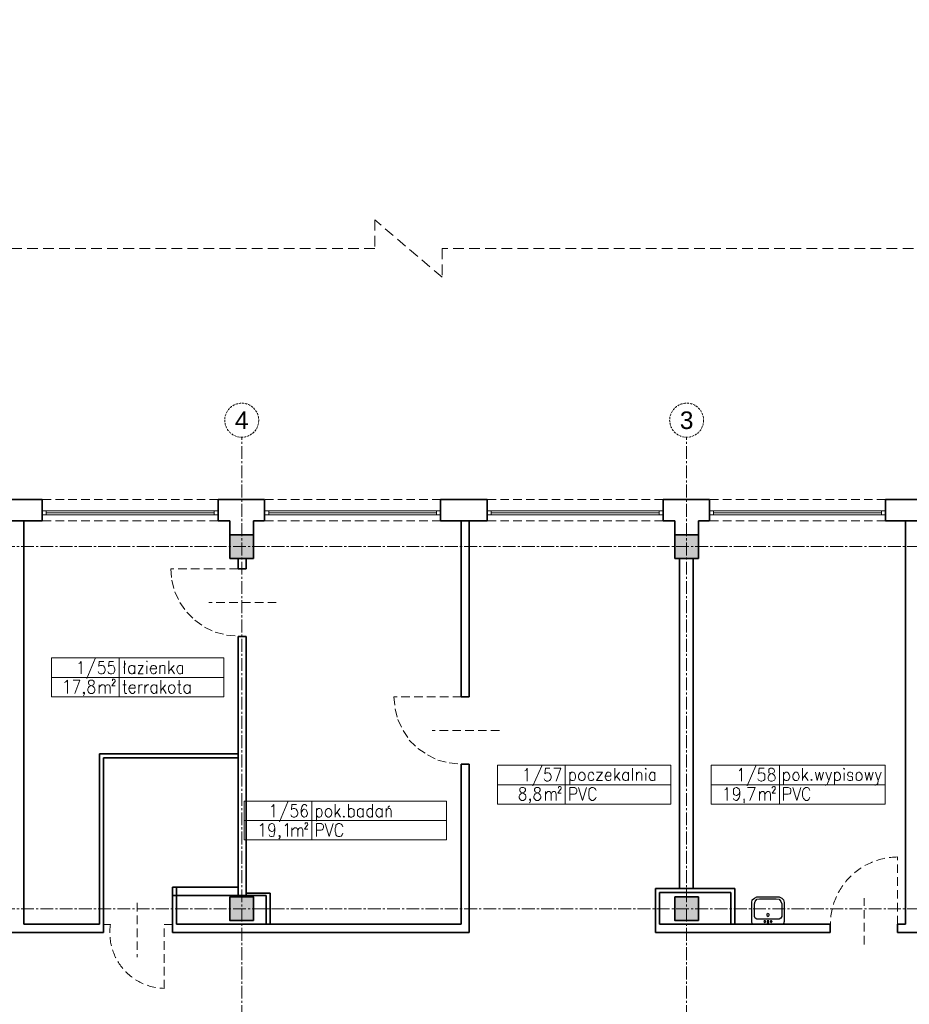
# Model space of a CAD drawing. Header units: millimetres. Extents: x -9409 to -3369, y 19372 to 27782.
# Tile 5 of 25: x -8542 to -7222, y 22091 to 23550. Entities that reach past the tile are written whole.
import ezdxf
from ezdxf.enums import TextEntityAlignment as Align

# ---------------------------------------------------------------- set-up
doc = ezdxf.new("R2010")
doc.units = ezdxf.units.MM
for name, pattern in [('ACAD_ISO02W100', [15, 12, -3]), ('CACHE2', [4.7625, 3.175, -1.5875]), ('CENTER2', [28.575, 19.05, -3.175, 3.175, -3.175]), ('DASHED', [19.05, 12.7, -6.35])]:
    doc.linetypes.add(name, pattern=pattern)
doc.layers.add('PDF _Geometria', color=7, linetype='Continuous')
for name, color, linetype, lineweight in [('SQ_ISTN.Ściany', 140, 'Continuous', 35), ('Sq_Okna', 170, 'Continuous', 9), ('SQ_Osie', 220, 'CENTER2', 9), ('SQ_PROJ.AranżacjaSanitarna', 7, 'Continuous', 25), ('SQ_ZAKRES_OPRACOWANIA', 7, 'ACAD_ISO02W100', 20)]:
    doc.layers.add(name, color=color, linetype=linetype, lineweight=lineweight)
doc.layers.add('SQ_Widok', color=7, linetype='DASHED', lineweight=15, true_color=0x474747)
doc.styles.get("Standard").update_dxf_attribs({"font": 'arial.ttf'})

# ---------------------------------------------------------------- blocks, each defined once
blk = doc.blocks.new('osie bud A')
at = {"layer": 'SQ_ISTN.Ściany', "lineweight": 5}
h = blk.add_hatch(dxfattribs=at)
h.set_pattern_fill('JIS_STN_1E', color=256, scale=10)
h.set_pattern_definition([(45, (46210.293, 23121.439), (-7.071068, 7.071068), []), (45, (46217.343, 23121.439), (-7.071068, 7.071068), [10, -5])])
h.paths.add_polyline_path([(25436.8, 18313.9), (25471.8, 18313.9), (25471.8, 18278.9), (25436.8, 18278.9)])
h.paths.add_polyline_path([(25436.8, 18613.9), (25471.8, 18613.9), (25471.8, 18578.9), (25436.8, 18578.9)])
h.paths.add_polyline_path([(25436.8, 19153.9), (25471.8, 19153.9), (25471.8, 19118.9), (25436.8, 19118.9)])
h.paths.add_polyline_path([(24776.8, 19153.9), (24811.8, 19153.9), (24811.8, 19118.9), (24776.8, 19118.9)])
h.paths.add_polyline_path([(24116.8, 19153.9), (24151.8, 19153.9), (24151.8, 19118.9), (24116.8, 19118.9)])
h.paths.add_polyline_path([(23456.8, 19153.9), (23491.8, 19153.9), (23491.8, 19118.9), (23456.8, 19118.9)])
h.paths.add_polyline_path([(23456.8, 18613.9), (23491.8, 18613.9), (23491.8, 18578.9), (23456.8, 18578.9)])
h.paths.add_polyline_path([(23456.8, 18313.9), (23491.8, 18313.9), (23491.8, 18278.9), (23456.8, 18278.9)])
h.paths.add_polyline_path([(23456.8, 17776.9), (23491.8, 17776.9), (23491.8, 17741.9), (23456.8, 17741.9)])
h.paths.add_polyline_path([(24116.8, 17776.9), (24151.8, 17776.9), (24151.8, 17741.9), (24116.8, 17741.9)])
h.paths.add_polyline_path([(24776.8, 17776.9), (24811.8, 17776.9), (24811.8, 17741.9), (24776.8, 17741.9)])
h.paths.add_polyline_path([(25436.8, 17776.9), (25471.8, 17776.9), (25471.8, 17741.9), (25436.8, 17741.9)])
h.paths.add_polyline_path([(24776.8, 18313.9), (24811.8, 18313.9), (24811.8, 18278.9), (24776.8, 18278.9)])
h.paths.add_polyline_path([(24776.8, 18613.9), (24811.8, 18613.9), (24811.8, 18578.9), (24776.8, 18578.9)])
h.paths.add_polyline_path([(24116.8, 18613.9), (24151.8, 18613.9), (24151.8, 18578.9), (24116.8, 18578.9)])
h.paths.add_polyline_path([(23156.8, 18313.9), (23191.8, 18313.9), (23191.8, 18278.9), (23156.8, 18278.9)])
h.paths.add_polyline_path([(24116.8, 18313.9), (24151.8, 18313.9), (24151.8, 18278.9), (24116.8, 18278.9)])
at = {"layer": 'SQ_ISTN.Ściany'}
for points in [[(24116.8, 18313.9), (24151.8, 18313.9), (24151.8, 18278.9), (24116.8, 18278.9)], [(24776.8, 18313.9), (24811.8, 18313.9), (24811.8, 18278.9), (24776.8, 18278.9)], [(24116.8, 17776.9), (24151.8, 17776.9), (24151.8, 17741.9), (24116.8, 17741.9)], [(24776.8, 17776.9), (24811.8, 17776.9), (24811.8, 17741.9), (24776.8, 17741.9)]]:
    blk.add_lwpolyline(points, close=True, dxfattribs=at)
at = {"layer": 'SQ_Osie'}
for p, q in [((24134.3, 19372.6), (24134.3, 17597.3)), ((24794.3, 19372.6), (24794.3, 17597.3)), ((22587.9, 18296.4), (25598.2, 18296.4)), ((22587.9, 17759.4), (25598.2, 17759.4))]:
    blk.add_line(p, q, dxfattribs=at)
at = {"layer": 'SQ_Osie', "linetype": 'ByBlock'}
for centre in [(24134.3, 17572.1), (24794.3, 17572.1)]:
    blk.add_circle(centre, 25.2, dxfattribs=at)
at = {"layer": 'SQ_Osie'}
for s, p in [('3', (24134.3, 17572.1)), ('4', (24794.3, 17572.1))]:
    blk.add_text(s, height=26, rotation=180, dxfattribs=at).set_placement(p, align=Align.MIDDLE_CENTER)

msp = doc.modelspace()

# ---------------------------------------------------------------- linework, layer by layer
at = {"layer": 'PDF _Geometria', "lineweight": 13}
for points in [[(-8494.5, 22546.6), (-8494.5, 22604.2), (-8393.9, 22604.2), (-8239, 22604.2), (-8239, 22546.6), (-8393.9, 22546.6), (-8494.5, 22546.6), (-8494.5, 22575.4), (-8393.9, 22575.4), (-8239, 22575.4)], [(-8453.9, 22595.7), (-8452.2, 22596.6), (-8450.5, 22599.1), (-8450.5, 22580.5)], [(-8429.4, 22603.3), (-8442.1, 22573.7)], [(-8416.7, 22599.1), (-8423.5, 22599.1), (-8424.3, 22591.5), (-8423.5, 22592.3), (-8421.8, 22593.2), (-8419.2, 22593.2), (-8417.5, 22592.3), (-8415.8, 22590.6), (-8415, 22587.3), (-8415, 22585.6), (-8415.8, 22583), (-8417.5, 22581.3), (-8419.2, 22580.5), (-8421.8, 22580.5), (-8423.5, 22581.3), (-8424.3, 22582.2), (-8425.2, 22583.9)], [(-8402.3, 22599.1), (-8409.1, 22599.1), (-8409.9, 22591.5), (-8409.1, 22592.3), (-8407.4, 22593.2), (-8404.9, 22593.2), (-8402.3, 22592.3), (-8401.5, 22590.6), (-8400.6, 22587.3), (-8400.6, 22585.6), (-8401.5, 22583), (-8402.3, 22581.3), (-8404.9, 22580.5), (-8407.4, 22580.5), (-8409.1, 22581.3), (-8409.9, 22582.2), (-8410.8, 22583.9)], [(-8393.9, 22604.2), (-8393.9, 22546.6), (-8393.9, 22604.2)], [(-8386.2, 22600), (-8386.2, 22580.5)], [(-8320.2, 22600), (-8320.2, 22580.5)], [(-8387.1, 22589.8), (-8384.5, 22595.7)], [(-8371, 22590.6), (-8372.7, 22592.3), (-8374.4, 22593.2), (-8376.1, 22593.2), (-8377.8, 22592.3), (-8379.5, 22590.6), (-8380.3, 22588.1), (-8380.3, 22586.4), (-8379.5, 22583.9), (-8377.8, 22581.3), (-8376.1, 22580.5), (-8374.4, 22580.5), (-8372.7, 22581.3), (-8371, 22583.9)], [(-8371, 22593.2), (-8371, 22580.5)], [(-8358.3, 22580.5), (-8365.9, 22580.5), (-8358.3, 22593.2), (-8365.9, 22593.2)], [(-8353.2, 22592.3), (-8353.2, 22580.5)], [(-8348.2, 22588.1), (-8338.8, 22588.1), (-8338.8, 22589.8), (-8339.7, 22591.5), (-8340.5, 22592.3), (-8342.2, 22593.2), (-8343.9, 22593.2), (-8345.6, 22592.3), (-8347.3, 22590.6), (-8348.2, 22588.1), (-8348.2, 22586.4), (-8347.3, 22583.9), (-8345.6, 22581.3), (-8343.9, 22580.5), (-8342.2, 22580.5), (-8340.5, 22581.3), (-8338.8, 22583.9)], [(-8333.8, 22593.2), (-8333.8, 22580.5)], [(-8333.8, 22589.8), (-8332.1, 22592.3), (-8330.4, 22593.2), (-8327.9, 22593.2), (-8326.2, 22592.3), (-8326.2, 22580.5)], [(-8312.6, 22593.2), (-8320.2, 22584.7)], [(-8316.8, 22588.1), (-8311.8, 22580.5)], [(-8299.9, 22590.6), (-8300.8, 22592.3), (-8302.5, 22593.2), (-8305, 22593.2), (-8305.9, 22592.3), (-8307.5, 22590.6), (-8308.4, 22588.1), (-8308.4, 22586.4), (-8307.5, 22583.9), (-8305.9, 22581.3), (-8305, 22580.5), (-8302.5, 22580.5), (-8300.8, 22581.3), (-8299.9, 22583.9)], [(-8299.9, 22593.2), (-8299.9, 22580.5)], [(-8475.1, 22567.8), (-8473.4, 22568.6), (-8470.9, 22571.2), (-8470.9, 22551.7)], [(-8459.8, 22551.7), (-8452.2, 22571.2), (-8462.4, 22571.2)], [(-8404, 22570.3), (-8404, 22572), (-8403.2, 22572.9), (-8401.5, 22572.9), (-8400.6, 22572), (-8399.8, 22570.3), (-8399.8, 22569.5), (-8400.6, 22568.6), (-8401.5, 22567.8), (-8404.9, 22562.7), (-8399.8, 22562.7)], [(-8386.2, 22571.2), (-8386.2, 22556), (-8385.4, 22552.6), (-8384.5, 22551.7), (-8382.9, 22551.7)], [(-8332.1, 22571.2), (-8332.1, 22551.7)], [(-8305, 22571.2), (-8305, 22552.6), (-8303.3, 22551.7), (-8301.6, 22551.7)], [(-8445.5, 22552.6), (-8446.3, 22551.7), (-8447.2, 22552.6), (-8446.3, 22553.4), (-8445.5, 22552.6), (-8445.5, 22550.9), (-8446.3, 22549.2), (-8447.2, 22548.3)], [(-8423.5, 22564.4), (-8423.5, 22551.7)], [(-8423.5, 22561), (-8420.9, 22563.6), (-8420.1, 22564.4), (-8417.5, 22564.4), (-8415.8, 22563.6), (-8415, 22561), (-8415, 22551.7)], [(-8415, 22561), (-8413.3, 22563.6), (-8411.6, 22564.4), (-8409.9, 22564.4), (-8408.2, 22563.6), (-8407.4, 22561), (-8407.4, 22551.7)], [(-8388.8, 22564.4), (-8383.7, 22564.4)], [(-8379.5, 22559.3), (-8370.2, 22559.3), (-8370.2, 22561), (-8371, 22562.7), (-8371.9, 22563.6), (-8373.5, 22564.4), (-8375.2, 22564.4), (-8376.9, 22563.6), (-8378.6, 22561.9), (-8379.5, 22559.3), (-8379.5, 22557.7), (-8378.6, 22555.1), (-8376.9, 22552.6), (-8375.2, 22551.7), (-8373.5, 22551.7), (-8371.9, 22552.6), (-8370.2, 22555.1)], [(-8365.1, 22564.4), (-8365.1, 22551.7)], [(-8365.1, 22559.3), (-8364.2, 22561.9), (-8363.4, 22563.6), (-8361.7, 22564.4), (-8359.2, 22564.4)], [(-8355.8, 22564.4), (-8355.8, 22551.7)], [(-8355.8, 22559.3), (-8354.9, 22561.9), (-8353.2, 22563.6), (-8352.4, 22564.4), (-8349.9, 22564.4)], [(-8338, 22561.9), (-8339.7, 22563.6), (-8341.4, 22564.4), (-8343.1, 22564.4), (-8344.8, 22563.6), (-8346.5, 22561.9), (-8347.3, 22559.3), (-8347.3, 22557.7), (-8346.5, 22555.1), (-8344.8, 22552.6), (-8343.1, 22551.7), (-8341.4, 22551.7), (-8339.7, 22552.6), (-8338, 22555.1)], [(-8338, 22564.4), (-8338, 22551.7)], [(-8325.3, 22564.4), (-8332.1, 22556)], [(-8329.5, 22559.3), (-8324.5, 22551.7)], [(-8307.5, 22564.4), (-8302.5, 22564.4)], [(-8288.9, 22561.9), (-8290.6, 22563.6), (-8292.3, 22564.4), (-8294, 22564.4), (-8295.7, 22563.6), (-8297.4, 22561.9), (-8298.2, 22559.3), (-8298.2, 22557.7), (-8297.4, 22555.1), (-8295.7, 22552.6), (-8294, 22551.7), (-8292.3, 22551.7), (-8290.6, 22552.6), (-8288.9, 22555.1)], [(-8288.9, 22564.4), (-8288.9, 22551.7)], [(-7832.9, 22387.6), (-7832.9, 22416.3), (-7732.2, 22416.3), (-7732.2, 22387.6), (-7732.2, 22445.1), (-7575.7, 22445.1), (-7575.7, 22387.6), (-7732.2, 22387.6), (-7832.9, 22387.6), (-7832.9, 22445.1), (-7732.2, 22445.1), (-7732.2, 22416.3), (-7575.7, 22416.3)], [(-7792.3, 22436.7), (-7790.6, 22437.5), (-7788.9, 22440.9), (-7788.9, 22421.4)], [(-7766.9, 22444.3), (-7780.4, 22414.7)], [(-7755.1, 22440.9), (-7761.8, 22440.9), (-7762.7, 22432.4), (-7761.8, 22433.3), (-7760.1, 22434.1), (-7757.6, 22434.1), (-7755.9, 22433.3), (-7754.2, 22431.6), (-7753.4, 22429), (-7753.4, 22426.5), (-7754.2, 22424), (-7755.9, 22422.3), (-7757.6, 22421.4), (-7760.1, 22421.4), (-7761.8, 22422.3), (-7762.7, 22423.1), (-7763.5, 22424.8)], [(-7745.8, 22421.4), (-7739, 22440.9), (-7749.1, 22440.9)], [(-7658.6, 22440.9), (-7658.6, 22422.3)], [(-7632.4, 22440.9), (-7632.4, 22422.3)], [(-7515.8, 22387.6), (-7515.8, 22416.3), (-7414.3, 22416.3), (-7414.3, 22387.6), (-7414.3, 22445.1), (-7257.8, 22445.1), (-7257.8, 22387.6), (-7414.3, 22387.6), (-7515.8, 22387.6), (-7515.8, 22445.1), (-7414.3, 22445.1), (-7414.3, 22416.3), (-7257.8, 22416.3)], [(-7474.4, 22436.7), (-7473.5, 22437.5), (-7471, 22440.9), (-7471, 22421.4)], [(-7449.8, 22444.3), (-7462.5, 22414.7)], [(-7437.1, 22440.9), (-7444.8, 22440.9), (-7445.6, 22432.4), (-7444.8, 22433.3), (-7442.2, 22434.1), (-7440.5, 22434.1), (-7438, 22433.3), (-7436.3, 22431.6), (-7436.3, 22424), (-7438, 22422.3), (-7440.5, 22421.4), (-7442.2, 22421.4), (-7444.8, 22422.3), (-7445.6, 22423.1), (-7446.5, 22424.8)], [(-7380.5, 22440.9), (-7380.5, 22422.3)], [(-7725.4, 22435), (-7725.4, 22415.5)], [(-7725.4, 22431.6), (-7723.8, 22434.1), (-7722.9, 22435), (-7720.4, 22435), (-7718.7, 22434.1), (-7717.8, 22431.6), (-7717, 22429), (-7717, 22427.3), (-7717.8, 22424.8), (-7718.7, 22423.1), (-7720.4, 22422.3), (-7722.9, 22422.3), (-7723.8, 22423.1), (-7725.4, 22424.8)], [(-7689.9, 22431.6), (-7691.6, 22434.1), (-7692.4, 22435), (-7695, 22435), (-7696.7, 22434.1), (-7697.5, 22431.6), (-7698.4, 22429), (-7698.4, 22427.3), (-7697.5, 22424.8), (-7696.7, 22423.1), (-7695, 22422.3), (-7692.4, 22422.3), (-7691.6, 22423.1), (-7689.9, 22424.8)], [(-7677.2, 22422.3), (-7685.7, 22422.3), (-7677.2, 22435), (-7685.7, 22435)], [(-7673, 22429), (-7664.5, 22429), (-7664.5, 22432.4), (-7665.4, 22434.1), (-7667.1, 22435), (-7669.6, 22435), (-7670.4, 22434.1), (-7672.1, 22431.6), (-7673, 22429), (-7673, 22427.3), (-7672.1, 22424.8), (-7670.4, 22423.1), (-7669.6, 22422.3), (-7667.1, 22422.3), (-7665.4, 22423.1), (-7664.5, 22424.8)], [(-7651.8, 22435), (-7658.6, 22425.6)], [(-7656.1, 22429), (-7651, 22422.3)], [(-7638.3, 22431.6), (-7640, 22434.1), (-7641.7, 22435), (-7643.4, 22435), (-7645.1, 22434.1), (-7646.8, 22431.6), (-7647.6, 22429), (-7647.6, 22427.3), (-7646.8, 22424.8), (-7645.1, 22423.1), (-7643.4, 22422.3), (-7641.7, 22422.3), (-7640, 22423.1), (-7638.3, 22424.8)], [(-7638.3, 22435), (-7638.3, 22422.3)], [(-7626.4, 22435), (-7626.4, 22422.3)], [(-7626.4, 22430.7), (-7624.8, 22434.1), (-7623.1, 22435), (-7621.4, 22435), (-7619.7, 22434.1), (-7618.8, 22430.7), (-7618.8, 22422.3)], [(-7612.9, 22434.1), (-7612.9, 22422.3)], [(-7599.4, 22431.6), (-7600.2, 22434.1), (-7601.9, 22435), (-7604.4, 22435), (-7605.3, 22434.1), (-7607, 22431.6), (-7607.8, 22429), (-7607.8, 22427.3), (-7607, 22424.8), (-7605.3, 22423.1), (-7604.4, 22422.3), (-7601.9, 22422.3), (-7600.2, 22423.1), (-7599.4, 22424.8)], [(-7599.4, 22435), (-7599.4, 22422.3)], [(-7408.4, 22435), (-7408.4, 22415.5)], [(-7408.4, 22431.6), (-7406.7, 22434.1), (-7405, 22435), (-7403.3, 22435), (-7401.6, 22434.1), (-7399.9, 22431.6), (-7399.1, 22429), (-7399.1, 22427.3), (-7399.9, 22424.8), (-7401.6, 22423.1), (-7403.3, 22422.3), (-7405, 22422.3), (-7406.7, 22423.1), (-7408.4, 22424.8)], [(-7372.8, 22435), (-7380.5, 22425.6)], [(-7377.1, 22429), (-7372, 22422.3)], [(-7361, 22435), (-7358.5, 22422.3), (-7355.1, 22435), (-7352.5, 22422.3), (-7349.1, 22435)], [(-7341.5, 22422.3), (-7343.2, 22418), (-7344.1, 22416.3), (-7345.8, 22415.5), (-7346.6, 22415.5)], [(-7345.8, 22435), (-7341.5, 22422.3), (-7337.3, 22435)], [(-7333.1, 22435), (-7333.1, 22415.5)], [(-7333.1, 22431.6), (-7331.4, 22434.1), (-7329.7, 22435), (-7328, 22435), (-7326.3, 22434.1), (-7324.6, 22431.6), (-7323.8, 22429), (-7323.8, 22427.3), (-7324.6, 22424.8), (-7326.3, 22423.1), (-7328, 22422.3), (-7329.7, 22422.3), (-7331.4, 22423.1), (-7333.1, 22424.8)], [(-7318.7, 22434.1), (-7318.7, 22422.3)], [(-7306, 22431.6), (-7306, 22434.1), (-7308.5, 22435), (-7311.1, 22435), (-7312.8, 22434.1), (-7313.6, 22431.6), (-7312.8, 22429.9), (-7311.9, 22429), (-7307.7, 22428.2), (-7306, 22427.3), (-7306, 22423.1), (-7308.5, 22422.3), (-7311.1, 22422.3), (-7312.8, 22423.1), (-7313.6, 22424.8)], [(-7287.4, 22435), (-7284.8, 22422.3), (-7281.5, 22435), (-7278.9, 22422.3), (-7275.5, 22435)], [(-7267.9, 22422.3), (-7268.8, 22418), (-7270.5, 22416.3), (-7272.1, 22415.5), (-7273, 22415.5)], [(-7272.1, 22435), (-7267.9, 22422.3), (-7263.7, 22435)], [(-7761.8, 22406.2), (-7761.8, 22392.6)], [(-7761.8, 22402), (-7759.3, 22405.3), (-7758.4, 22406.2), (-7755.9, 22406.2), (-7754.2, 22405.3), (-7753.4, 22402), (-7753.4, 22392.6)], [(-7753.4, 22402), (-7751.7, 22405.3), (-7750, 22406.2), (-7747.4, 22406.2), (-7746.6, 22405.3), (-7745.8, 22402), (-7745.8, 22392.6)], [(-7742.4, 22411.3), (-7742.4, 22413), (-7741.5, 22413.8), (-7739.8, 22413.8), (-7739, 22413), (-7738.1, 22412.1), (-7738.1, 22411.3), (-7739, 22409.6), (-7739.8, 22408.7), (-7743.2, 22403.7), (-7738.1, 22403.7)], [(-7725.4, 22392.6), (-7725.4, 22412.1), (-7718.7, 22412.1), (-7717, 22411.3), (-7716.1, 22410.4), (-7715.3, 22408.7), (-7715.3, 22406.2), (-7716.1, 22403.7), (-7717, 22402.8), (-7718.7, 22402), (-7725.4, 22402)], [(-7712.7, 22412.1), (-7706.8, 22392.6), (-7700.9, 22412.1)], [(-7686.5, 22407.9), (-7687.4, 22409.6), (-7689.1, 22411.3), (-7690.7, 22412.1), (-7693.3, 22412.1), (-7695, 22411.3), (-7696.7, 22409.6), (-7696.7, 22407.9), (-7697.5, 22405.3), (-7697.5, 22400.3), (-7696.7, 22397.7), (-7696.7, 22396), (-7695, 22394.3), (-7693.3, 22392.6), (-7690.7, 22392.6), (-7689.1, 22394.3), (-7687.4, 22396), (-7686.5, 22397.7)], [(-7495.5, 22408.7), (-7493.8, 22409.6), (-7492.1, 22412.1), (-7492.1, 22392.6)], [(-7473.5, 22406.2), (-7474.4, 22402.8), (-7476.1, 22401.1), (-7477.8, 22400.3), (-7478.6, 22400.3), (-7481.1, 22401.1), (-7482.8, 22402.8), (-7482.8, 22409.6), (-7481.1, 22411.3), (-7478.6, 22412.1), (-7477.8, 22412.1), (-7476.1, 22411.3), (-7474.4, 22409.6), (-7473.5, 22406.2), (-7473.5, 22401.1), (-7474.4, 22396.9), (-7476.1, 22394.3), (-7477.8, 22392.6), (-7479.4, 22392.6), (-7482, 22394.3), (-7482.8, 22396)], [(-7458.3, 22392.6), (-7450.7, 22412.1), (-7461.7, 22412.1)], [(-7443.9, 22406.2), (-7443.9, 22392.6)], [(-7443.9, 22402), (-7442.2, 22405.3), (-7440.5, 22406.2), (-7438, 22406.2), (-7437.1, 22405.3), (-7436.3, 22402), (-7436.3, 22392.6)], [(-7436.3, 22402), (-7433.8, 22405.3), (-7432.1, 22406.2), (-7430.4, 22406.2), (-7428.7, 22405.3), (-7427.8, 22402), (-7427.8, 22392.6)], [(-7425.3, 22411.3), (-7425.3, 22412.1), (-7424.5, 22413), (-7423.6, 22413.8), (-7421.9, 22413.8), (-7421.9, 22413), (-7421.1, 22413), (-7421.1, 22409.6), (-7421.9, 22408.7), (-7425.3, 22403.7), (-7420.2, 22403.7)], [(-7408.4, 22392.6), (-7408.4, 22412.1), (-7401.6, 22412.1), (-7399.1, 22411.3), (-7398.2, 22410.4), (-7397.4, 22408.7), (-7397.4, 22406.2), (-7398.2, 22403.7), (-7399.1, 22402.8), (-7401.6, 22402), (-7408.4, 22402)], [(-7394.8, 22412.1), (-7388.9, 22392.6), (-7383, 22412.1)], [(-7369.5, 22407.9), (-7370.3, 22409.6), (-7371.1, 22411.3), (-7372.8, 22412.1), (-7376.2, 22412.1), (-7377.1, 22411.3), (-7378.8, 22409.6), (-7379.6, 22407.9), (-7380.5, 22405.3), (-7380.5, 22400.3), (-7379.6, 22397.7), (-7378.8, 22396), (-7377.1, 22394.3), (-7376.2, 22392.6), (-7372.8, 22392.6), (-7371.1, 22394.3), (-7370.3, 22396), (-7369.5, 22397.7)], [(-8208.7, 22334.3), (-8208.7, 22391.8), (-8108.1, 22391.8), (-7908.4, 22391.8), (-7908.4, 22334.3), (-8108.1, 22334.3), (-8208.7, 22334.3), (-8208.7, 22363.1), (-8108.1, 22363.1), (-7908.4, 22363.1)], [(-8108.1, 22391.8), (-8108.1, 22334.3), (-8108.1, 22391.8)], [(-7783.8, 22394.3), (-7784.7, 22392.6), (-7785.5, 22394.3), (-7784.7, 22395.2), (-7783.8, 22394.3), (-7783.8, 22391.8), (-7784.7, 22390.1), (-7785.5, 22389.3)], [(-7466.8, 22394.3), (-7466.8, 22392.6), (-7467.6, 22394.3), (-7466.8, 22395.2), (-7466.8, 22390.1), (-7467.6, 22389.3)], [(-8168.1, 22383.4), (-8166.4, 22384.2), (-8164.7, 22386.7), (-8164.7, 22368.1)], [(-8143.6, 22391), (-8156.3, 22361.4)], [(-8130.9, 22386.7), (-8137.7, 22386.7), (-8138.5, 22379.1), (-8137.7, 22380), (-8136, 22380.8), (-8133.4, 22380.8), (-8131.7, 22380), (-8130.1, 22377.4), (-8129.2, 22374.9), (-8129.2, 22373.2), (-8130.1, 22370.7), (-8131.7, 22369), (-8133.4, 22368.1), (-8136, 22368.1), (-8137.7, 22369), (-8138.5, 22369.8), (-8139.4, 22371.5)], [(-8115.7, 22384.2), (-8116.5, 22385.9), (-8118.2, 22386.7), (-8119.9, 22386.7), (-8121.6, 22385.9), (-8123.3, 22383.4), (-8124.1, 22379.1), (-8124.1, 22374), (-8123.3, 22370.7), (-8121.6, 22369), (-8119.9, 22368.1), (-8119.1, 22368.1), (-8116.5, 22369), (-8115.7, 22370.7), (-8114.8, 22373.2), (-8114.8, 22374), (-8115.7, 22376.6), (-8116.5, 22379.1), (-8119.1, 22380), (-8119.9, 22380), (-8121.6, 22379.1), (-8123.3, 22376.6), (-8124.1, 22374)], [(-8101.3, 22380.8), (-8101.3, 22362.2)], [(-8101.3, 22378.3), (-8099.6, 22380), (-8098.7, 22380.8), (-8096.2, 22380.8), (-8094.5, 22380), (-8093.7, 22378.3), (-8092.8, 22375.7), (-8092.8, 22374), (-8093.7, 22370.7), (-8094.5, 22369), (-8096.2, 22368.1), (-8098.7, 22368.1), (-8099.6, 22369), (-8101.3, 22370.7)], [(-8073.4, 22387.6), (-8073.4, 22368.1)], [(-8066.6, 22380.8), (-8073.4, 22371.5)], [(-8053.9, 22387.6), (-8053.9, 22368.1)], [(-8053.9, 22378.3), (-8052.2, 22380), (-8051.4, 22380.8), (-8048.8, 22380.8), (-8047.1, 22380), (-8045.4, 22378.3), (-8045.4, 22370.7), (-8047.1, 22369), (-8048.8, 22368.1), (-8051.4, 22368.1), (-8052.2, 22369), (-8053.9, 22370.7)], [(-8031.9, 22378.3), (-8033.6, 22380), (-8035.3, 22380.8), (-8037, 22380.8), (-8038.7, 22380), (-8040.4, 22378.3), (-8040.4, 22370.7), (-8038.7, 22369), (-8037, 22368.1), (-8035.3, 22368.1), (-8033.6, 22369), (-8031.9, 22370.7)], [(-8031.9, 22380.8), (-8031.9, 22368.1)], [(-8018.4, 22378.3), (-8019.2, 22380), (-8020.9, 22380.8), (-8023.4, 22380.8), (-8024.3, 22380), (-8026, 22378.3), (-8026.8, 22375.7), (-8026.8, 22374), (-8026, 22370.7), (-8024.3, 22369), (-8023.4, 22368.1), (-8020.9, 22368.1), (-8019.2, 22369), (-8018.4, 22370.7)], [(-8018.4, 22387.6), (-8018.4, 22368.1)], [(-8004, 22378.3), (-8005.7, 22380), (-8007.4, 22380.8), (-8009.1, 22380.8), (-8010.7, 22380), (-8012.4, 22378.3), (-8013.3, 22375.7), (-8013.3, 22374), (-8012.4, 22370.7), (-8010.7, 22369), (-8009.1, 22368.1), (-8007.4, 22368.1), (-8005.7, 22369), (-8004, 22370.7)], [(-8004, 22380.8), (-8004, 22368.1)], [(-7998, 22380.8), (-7998, 22368.1)], [(-7998, 22377.4), (-7996.4, 22380), (-7994.7, 22380.8), (-7992.1, 22380.8), (-7991.3, 22380), (-7990.4, 22377.4), (-7990.4, 22368.1)], [(-7995.5, 22382.5), (-7993, 22385.1)], [(-8070.8, 22375.7), (-8065.7, 22368.1)], [(-8185.1, 22355.4), (-8183.4, 22356.3), (-8180.8, 22358.8), (-8180.8, 22339.4)], [(-8163.1, 22352.1), (-8163.9, 22349.5), (-8164.7, 22347.8), (-8167.3, 22347), (-8168.1, 22347), (-8169.8, 22347.8), (-8171.5, 22349.5), (-8172.4, 22352.1), (-8172.4, 22352.9), (-8171.5, 22356.3), (-8169.8, 22358), (-8168.1, 22358.8), (-8167.3, 22358.8), (-8164.7, 22358), (-8163.9, 22356.3), (-8163.1, 22352.1), (-8163.1, 22347.8), (-8163.9, 22342.7), (-8164.7, 22340.2), (-8167.3, 22339.4), (-8169, 22339.4), (-8170.7, 22340.2), (-8171.5, 22341.9)], [(-8147.8, 22355.4), (-8147, 22356.3), (-8144.4, 22358.8), (-8144.4, 22339.4)], [(-8137.7, 22352.1), (-8137.7, 22339.4)], [(-8137.7, 22348.7), (-8135.1, 22351.2), (-8134.3, 22352.1), (-8131.7, 22352.1), (-8130.1, 22351.2), (-8129.2, 22348.7), (-8129.2, 22339.4)], [(-8129.2, 22348.7), (-8127.5, 22351.2), (-8125.8, 22352.1), (-8123.3, 22352.1), (-8122.4, 22351.2), (-8121.6, 22348.7), (-8121.6, 22339.4)], [(-8118.2, 22358), (-8118.2, 22359.7), (-8114.8, 22359.7), (-8114.8, 22358.8), (-8114, 22358), (-8114, 22357.1), (-8114.8, 22356.3), (-8115.7, 22355.4), (-8119.1, 22350.4), (-8114, 22350.4)], [(-8101.3, 22339.4), (-8101.3, 22358.8), (-8094.5, 22358.8), (-8092.8, 22358), (-8092, 22357.1), (-8091.1, 22355.4), (-8091.1, 22352.1), (-8092, 22350.4), (-8092.8, 22349.5), (-8094.5, 22348.7), (-8101.3, 22348.7)], [(-8088.6, 22358.8), (-8082.7, 22339.4), (-8076.7, 22358.8)], [(-8062.4, 22353.7), (-8063.2, 22356.3), (-8064.9, 22358), (-8066.6, 22358.8), (-8069.1, 22358.8), (-8070.8, 22358), (-8072.5, 22356.3), (-8072.5, 22353.7), (-8073.4, 22351.2), (-8073.4, 22347), (-8072.5, 22344.4), (-8072.5, 22341.9), (-8070.8, 22340.2), (-8069.1, 22339.4), (-8066.6, 22339.4), (-8064.9, 22340.2), (-8063.2, 22341.9), (-8062.4, 22344.4)], [(-8155.4, 22340.2), (-8156.3, 22339.4), (-8157.1, 22340.2), (-8156.3, 22341.1), (-8155.4, 22340.2), (-8155.4, 22338.5), (-8156.3, 22336.8), (-8157.1, 22336)]]:
    msp.add_lwpolyline(points, dxfattribs=at)
for points in [[(-8353.2, 22599.1), (-8353.2, 22598.3), (-8352.4, 22599.1), (-8353.2, 22600)], [(-8437, 22571.2), (-8438.7, 22570.3), (-8439.5, 22568.6), (-8439.5, 22567), (-8438.7, 22564.4), (-8437.8, 22563.6), (-8434.5, 22562.7), (-8432.8, 22561.9), (-8431.1, 22560.2), (-8430.2, 22558.5), (-8430.2, 22556), (-8431.1, 22553.4), (-8431.9, 22552.6), (-8433.6, 22551.7), (-8437, 22551.7), (-8438.7, 22552.6), (-8439.5, 22553.4), (-8440.4, 22556), (-8440.4, 22558.5), (-8439.5, 22560.2), (-8438.7, 22561.9), (-8436.2, 22562.7), (-8433.6, 22563.6), (-8431.9, 22564.4), (-8431.1, 22567), (-8431.1, 22568.6), (-8431.9, 22570.3), (-8433.6, 22571.2)], [(-8316.8, 22564.4), (-8318.5, 22563.6), (-8320.2, 22561.9), (-8321.1, 22559.3), (-8321.1, 22557.7), (-8320.2, 22555.1), (-8318.5, 22552.6), (-8316.8, 22551.7), (-8315.2, 22551.7), (-8313.5, 22552.6), (-8311.8, 22555.1), (-8310.9, 22557.7), (-8310.9, 22559.3), (-8311.8, 22561.9), (-8313.5, 22563.6), (-8315.2, 22564.4)], [(-7613.7, 22440), (-7612.9, 22439.2), (-7612.1, 22440), (-7612.9, 22440.9)], [(-7427.8, 22440.9), (-7430.4, 22439.2), (-7430.4, 22434.1), (-7428.7, 22433.3), (-7425.3, 22432.4), (-7423.6, 22431.6), (-7421.9, 22429.9), (-7421.1, 22427.3), (-7421.1, 22424.8), (-7421.9, 22423.1), (-7422.8, 22422.3), (-7425.3, 22421.4), (-7427.8, 22421.4), (-7430.4, 22422.3), (-7430.4, 22423.1), (-7431.2, 22424.8), (-7431.2, 22427.3), (-7430.4, 22429.9), (-7429.5, 22431.6), (-7427, 22432.4), (-7424.5, 22433.3), (-7422.8, 22434.1), (-7421.9, 22435.8), (-7421.9, 22437.5), (-7422.8, 22439.2), (-7425.3, 22440.9)], [(-7319.5, 22440), (-7318.7, 22439.2), (-7317.8, 22440), (-7318.7, 22440.9)], [(-7708.5, 22435), (-7710.2, 22434.1), (-7711.9, 22431.6), (-7712.7, 22429), (-7712.7, 22427.3), (-7711.9, 22424.8), (-7710.2, 22423.1), (-7708.5, 22422.3), (-7706.8, 22422.3), (-7705.1, 22423.1), (-7703.4, 22424.8), (-7702.6, 22427.3), (-7702.6, 22429), (-7703.4, 22431.6), (-7705.1, 22434.1), (-7706.8, 22435)], [(-7391.5, 22435), (-7392.3, 22434.1), (-7394, 22431.6), (-7394.8, 22429), (-7394.8, 22427.3), (-7394, 22424.8), (-7392.3, 22423.1), (-7391.5, 22422.3), (-7388.9, 22422.3), (-7387.2, 22423.1), (-7386.4, 22424.8), (-7385.5, 22427.3), (-7385.5, 22429), (-7386.4, 22431.6), (-7387.2, 22434.1), (-7388.9, 22435)], [(-7366.9, 22424), (-7367.8, 22423.1), (-7366.9, 22422.3), (-7366.1, 22423.1)], [(-7297.5, 22435), (-7299.2, 22434.1), (-7300.9, 22431.6), (-7300.9, 22424.8), (-7299.2, 22423.1), (-7297.5, 22422.3), (-7295.8, 22422.3), (-7294.1, 22423.1), (-7292.5, 22424.8), (-7291.6, 22427.3), (-7291.6, 22429), (-7292.5, 22431.6), (-7294.1, 22434.1), (-7295.8, 22435)], [(-7797.4, 22412.1), (-7799.1, 22411.3), (-7799.9, 22409.6), (-7799.9, 22407.9), (-7799.1, 22406.2), (-7798.2, 22405.3), (-7794.8, 22403.7), (-7793.1, 22402.8), (-7791.4, 22401.1), (-7790.6, 22399.4), (-7790.6, 22396.9), (-7791.4, 22395.2), (-7792.3, 22394.3), (-7794, 22392.6), (-7797.4, 22392.6), (-7799.1, 22394.3), (-7799.9, 22395.2), (-7800.8, 22396.9), (-7800.8, 22399.4), (-7799.9, 22401.1), (-7798.2, 22402.8), (-7796.5, 22403.7), (-7793.1, 22405.3), (-7792.3, 22406.2), (-7791.4, 22407.9), (-7791.4, 22409.6), (-7792.3, 22411.3), (-7794, 22412.1)], [(-7775.4, 22412.1), (-7777.1, 22411.3), (-7777.9, 22409.6), (-7777.9, 22407.9), (-7777.1, 22406.2), (-7776.2, 22405.3), (-7772.8, 22403.7), (-7771.1, 22402.8), (-7769.4, 22401.1), (-7768.6, 22399.4), (-7768.6, 22396.9), (-7769.4, 22395.2), (-7770.3, 22394.3), (-7772, 22392.6), (-7775.4, 22392.6), (-7777.1, 22394.3), (-7777.9, 22395.2), (-7778.8, 22396.9), (-7778.8, 22399.4), (-7777.9, 22401.1), (-7777.1, 22402.8), (-7774.5, 22403.7), (-7771.1, 22405.3), (-7770.3, 22406.2), (-7769.4, 22407.9), (-7769.4, 22409.6), (-7770.3, 22411.3), (-7772, 22412.1)], [(-8084.4, 22380.8), (-8086.1, 22380), (-8087.7, 22378.3), (-8088.6, 22375.7), (-8088.6, 22374), (-8087.7, 22370.7), (-8086.1, 22369), (-8084.4, 22368.1), (-8082.7, 22368.1), (-8081, 22369), (-8079.3, 22370.7), (-8078.4, 22374), (-8078.4, 22375.7), (-8079.3, 22378.3), (-8081, 22380), (-8082.7, 22380.8)], [(-8060.7, 22369.8), (-8061.5, 22369), (-8060.7, 22368.1), (-8059.8, 22369)]]:
    msp.add_lwpolyline(points, close=True, dxfattribs=at)
at = {"layer": 'SQ_ISTN.Ściany'}
for p, q in [((-8508.2, 22839.3), (-8577.2, 22839.3)), ((-8508.2, 22807.3), (-8508.2, 22839.3)), ((-8178.2, 22839.3), (-8247.2, 22839.3)), ((-8247.2, 22807.3), (-8247.2, 22839.3)), ((-8178.2, 22807.3), (-8178.2, 22839.3)), ((-7848.2, 22839.3), (-7917.2, 22839.3)), ((-7917.2, 22807.3), (-7917.2, 22839.3)), ((-7848.2, 22807.3), (-7848.2, 22839.3)), ((-7518.2, 22839.3), (-7587.2, 22839.3)), ((-7587.2, 22807.3), (-7587.2, 22839.3)), ((-7518.2, 22807.3), (-7518.2, 22839.3)), ((-7188.2, 22839.3), (-7257.2, 22839.3)), ((-7257.2, 22807.3), (-7257.2, 22839.3)), ((-8508.2, 22807.3), (-8577.2, 22807.3)), ((-8535.6, 22209.3), (-8535.7, 22807.3)), ((-8229.7, 22807.3), (-8247.2, 22807.3)), ((-8229.7, 22786.8), (-8229.7, 22807.3)), ((-8178.2, 22807.3), (-8194.7, 22807.3)), ((-8194.7, 22786.8), (-8194.7, 22807.3)), ((-7848.2, 22807.3), (-7917.2, 22807.3)), ((-7886.6, 22546.7), (-7886.7, 22807.3)), ((-7874.6, 22546.7), (-7874.7, 22807.3)), ((-7569.7, 22807.3), (-7587.2, 22807.3)), ((-7569.7, 22786.8), (-7569.7, 22807.3)), ((-7518.2, 22807.3), (-7534.7, 22807.3)), ((-7534.7, 22786.8), (-7534.7, 22807.3)), ((-7188.2, 22807.3), (-7257.2, 22807.3)), ((-7227.6, 22209.3), (-7227.7, 22807.3)), ((-8217.7, 22736.2), (-8217.7, 22751.8)), ((-8205.7, 22736.2), (-8205.7, 22751.8)), ((-7562.6, 22262.3), (-7562.7, 22751.8)), ((-7542.6, 22262.3), (-7542.7, 22751.8)), ((-8217.7, 22736.2), (-8205.7, 22736.2)), ((-8217.6, 22252.2), (-8217.7, 22636.2)), ((-8217.7, 22636.2), (-8205.7, 22636.2)), ((-8205.6, 22252.2), (-8205.7, 22636.2)), ((-7886.6, 22546.7), (-7874.6, 22546.7)), ((-8217.5, 22462.1), (-8423.1, 22462.1)), ((-8423.1, 22462.1), (-8423.1, 22264.2)), ((-8217.5, 22456.1), (-8417.1, 22456.1)), ((-8417.1, 22456.1), (-8417.1, 22252.2)), ((-7886.6, 22209.3), (-7886.6, 22446.7)), ((-7886.6, 22446.7), (-7874.6, 22446.7)), ((-7874.6, 22197.3), (-7874.6, 22446.7)), ((-8423.1, 22209.3), (-8423.1, 22264.2)), ((-8217.6, 22264.2), (-8315.1, 22264.2)), ((-8315.1, 22197.3), (-8315.1, 22264.2)), ((-8309.1, 22209.3), (-8309.1, 22264.2)), ((-7480.5, 22262.3), (-7598.5, 22262.3)), ((-7598.5, 22197.3), (-7598.5, 22262.3)), ((-7480.5, 22209.1), (-7480.5, 22262.3)), ((-8417.1, 22197.3), (-8417.1, 22252.2)), ((-8176.1, 22252.2), (-8315.1, 22252.2)), ((-8170.1, 22255.3), (-8205.7, 22255.3)), ((-8176.1, 22209.3), (-8176.1, 22252.2)), ((-8170.1, 22209.3), (-8170.1, 22255.3)), ((-7486.5, 22256.3), (-7592.5, 22256.3)), ((-7592.5, 22209.3), (-7592.5, 22256.3)), ((-7486.5, 22209.1), (-7486.5, 22256.3)), ((-8423.1, 22209.3), (-8535.6, 22209.3)), ((-7886.6, 22209.3), (-8309.1, 22209.3)), ((-7339.2, 22209.3), (-7592.5, 22209.3)), ((-7339.2, 22209.3), (-7339.2, 22197.3)), ((-7227.6, 22209.3), (-7239.2, 22209.3)), ((-7239.2, 22209.3), (-7239.2, 22197.3)), ((-8417.1, 22197.3), (-8556.4, 22197.3)), ((-7874.6, 22197.3), (-8315.1, 22197.3)), ((-7339.2, 22197.3), (-7598.5, 22197.3)), ((-7199.2, 22197.3), (-7239.2, 22197.3))]:
    msp.add_line(p, q, dxfattribs=at)
at = {"layer": 'Sq_Okna'}
for p, q in [((-8502.2, 22822.3), (-8253.2, 22822.3)), ((-8502.2, 22819.3), (-8253.2, 22819.3)), ((-8502.2, 22816.3), (-8253.2, 22816.3)), ((-8172.2, 22822.3), (-7923.2, 22822.3)), ((-8172.2, 22819.3), (-7923.2, 22819.3)), ((-8172.2, 22816.3), (-7923.2, 22816.3)), ((-7842.2, 22822.3), (-7593.2, 22822.3)), ((-7842.2, 22819.3), (-7593.2, 22819.3)), ((-7842.2, 22816.3), (-7593.2, 22816.3)), ((-7512.2, 22822.3), (-7263.2, 22822.3)), ((-7512.2, 22819.3), (-7263.2, 22819.3)), ((-7512.2, 22816.3), (-7263.2, 22816.3))]:
    msp.add_line(p, q, dxfattribs=at)
for points in [[(-8502.2, 22822.3), (-8502.2, 22816.3), (-8508.2, 22816.3), (-8508.2, 22822.3)], [(-8247.2, 22822.3), (-8247.2, 22816.3), (-8253.2, 22816.3), (-8253.2, 22822.3)], [(-8172.2, 22822.3), (-8172.2, 22816.3), (-8178.2, 22816.3), (-8178.2, 22822.3)], [(-7917.2, 22822.3), (-7917.2, 22816.3), (-7923.2, 22816.3), (-7923.2, 22822.3)], [(-7842.2, 22822.3), (-7842.2, 22816.3), (-7848.2, 22816.3), (-7848.2, 22822.3)], [(-7587.2, 22822.3), (-7587.2, 22816.3), (-7593.2, 22816.3), (-7593.2, 22822.3)], [(-7512.2, 22822.3), (-7512.2, 22816.3), (-7518.2, 22816.3), (-7518.2, 22822.3)], [(-7257.2, 22822.3), (-7257.2, 22816.3), (-7263.2, 22816.3), (-7263.2, 22822.3)]]:
    msp.add_lwpolyline(points, close=True, dxfattribs=at)
at = {"layer": 'SQ_PROJ.AranżacjaSanitarna'}
for points in [[(-7455.7, 22241.4), (-7454.9, 22245.7), (-7451.5, 22248.2), (-7448.1, 22249.9), (-7415.1, 22249.9), (-7410.9, 22248.2), (-7408.3, 22245.7), (-7407.5, 22241.4), (-7407.5, 22213.5), (-7408.3, 22210.1), (-7410.9, 22209.3), (-7451.5, 22209.3), (-7454.9, 22210.1), (-7455.7, 22213.5)], [(-7451.5, 22239.7), (-7450.6, 22243.1), (-7448.1, 22246.5), (-7443.9, 22247.3), (-7419.3, 22247.3), (-7415.1, 22246.5), (-7412.6, 22243.1), (-7410.9, 22239.7), (-7410.9, 22221.1), (-7412.6, 22218.6), (-7415.1, 22216.9), (-7448.1, 22216.9), (-7450.6, 22218.6), (-7451.5, 22221.1)], [(-7429.5, 22223.7), (-7430.3, 22224.5), (-7431.2, 22225.3), (-7432.9, 22224.5), (-7433.7, 22223.7), (-7432.9, 22222), (-7431.2, 22221.1), (-7430.3, 22222)], [(-7435.4, 22213.5), (-7435.4, 22214.3), (-7437.1, 22214.3), (-7437.9, 22213.5), (-7437.1, 22212.7), (-7436.2, 22211.8), (-7435.4, 22212.7)], [(-7430.3, 22213.5), (-7430.3, 22214.3), (-7432.9, 22214.3), (-7432.9, 22211.8), (-7430.3, 22211.8)], [(-7425.3, 22213.5), (-7426.1, 22214.3), (-7427.8, 22214.3), (-7427.8, 22212.7), (-7426.9, 22211.8), (-7426.1, 22212.7)]]:
    msp.add_lwpolyline(points, close=True, dxfattribs=at)
at = {"layer": 'SQ_Widok'}
for points in [[(-8247.2, 22839.3), (-8508.2, 22839.3)], [(-7917.2, 22839.3), (-8178.2, 22839.3)], [(-7587.2, 22839.3), (-7848.2, 22839.3)], [(-7257.2, 22839.3), (-7518.2, 22839.3)], [(-8247.2, 22807.3), (-8508.2, 22807.3)], [(-7917.2, 22807.3), (-8178.2, 22807.3)], [(-7587.2, 22807.3), (-7848.2, 22807.3)], [(-7257.2, 22807.3), (-7518.2, 22807.3)], [(-8217.7, 22736.2), (-8317.5, 22736.2), (-8315.8, 22719.3), (-8311.6, 22702.4), (-8304, 22686.3), (-8293.8, 22671.9), (-8282, 22660.1), (-8267.6, 22649.9), (-8251.5, 22642.3), (-8234.6, 22638.1), (-8217.7, 22636.4)], [(-8161, 22686.3), (-8260.8, 22686.3)], [(-7886.6, 22546.7), (-7986.5, 22546.7), (-7984.8, 22528.9), (-7980.6, 22512.8), (-7972.9, 22496.8), (-7963.6, 22482.4), (-7950.9, 22469.7), (-7936.6, 22460.4), (-7921.3, 22452.8), (-7904.4, 22448.5), (-7886.6, 22446.8)], [(-7829.9, 22496.8), (-7929.8, 22496.8)], [(-7289.1, 22179.6), (-7289.1, 22248.2)], [(-8367.2, 22241.2), (-8367.2, 22160.8)]]:
    msp.add_lwpolyline(points, dxfattribs=at)
for points in [[(-7239.2, 22209.3), (-7239.2, 22309.1, 0.411744), (-7339, 22209.3)], [(-8417.1, 22209.1), (-8407, 22209.1, 0.449832), (-8327.5, 22114.3), (-8327.5, 22209.1), (-8315.1, 22209.1)]]:
    msp.add_lwpolyline(points, format="xyb", dxfattribs=at)
at = {"layer": 'SQ_ZAKRES_OPRACOWANIA', "linetype": 'CACHE2', "ltscale": 5}
msp.add_lwpolyline([(-4349.7, 26849.1), (-5272.2, 26849.1), (-5272.2, 26806.6), (-5372.2, 26891.6), (-5372.2, 26849.1), (-6739.6, 26849.1), (-6739.6, 26107), (-6697, 26107), (-6782.1, 26007), (-6739.6, 26007), (-6739.6, 24572), (-6697, 24572), (-6782.1, 24472), (-6739.6, 24472), (-6739.6, 23211.1), (-7914.8, 23211.1), (-7914.8, 23168.5), (-8014.8, 23253.6), (-8014.8, 23211.1), (-8954.7, 23211.1), (-8954.7, 20992.1)], dxfattribs=at)

# ---------------------------------------------------------------- block references
at = {"layer": 'SQ_ZAKRES_OPRACOWANIA', "linetype": 'CACHE2', "ltscale": 5, "rotation": 180}
msp.add_blockref('osie bud A', (16582.1, 40528.7), dxfattribs=at)

doc.saveas('drawing.dxf')
